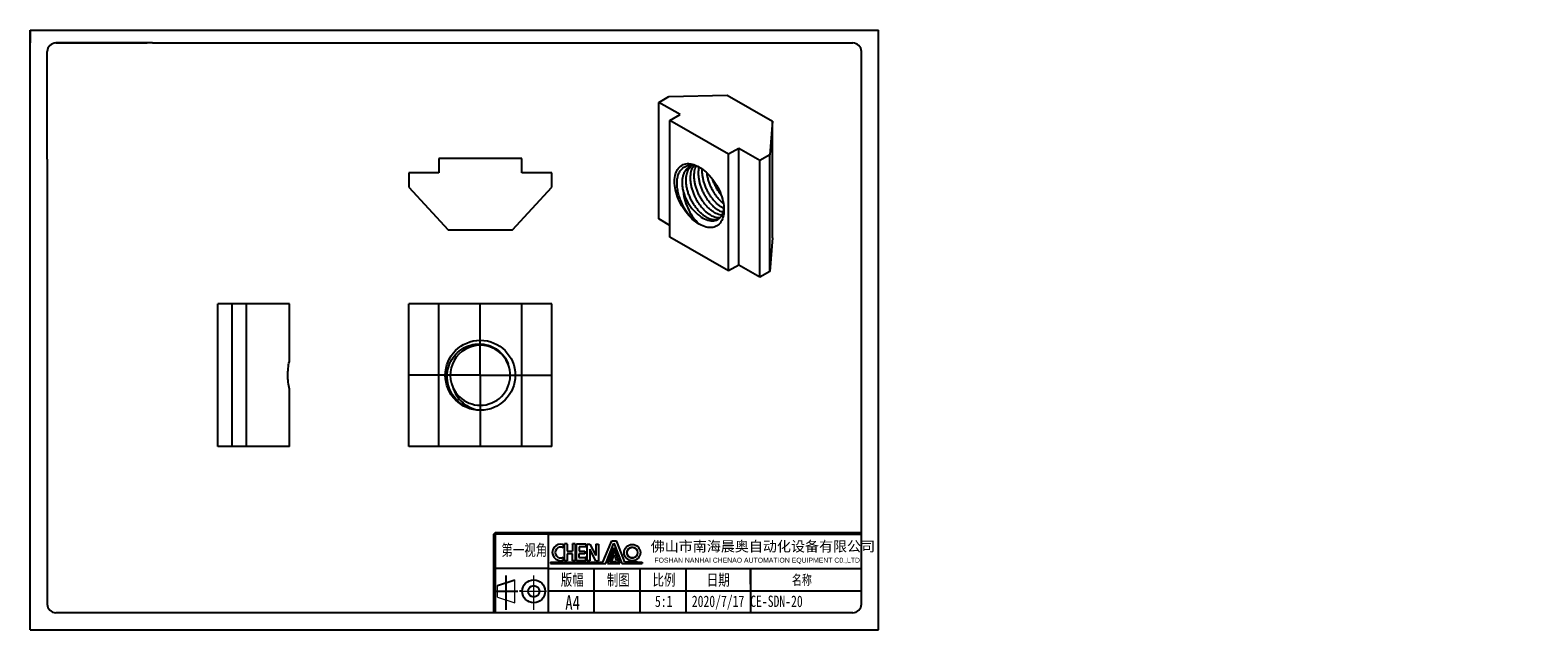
# Model space of a CAD drawing. Header units: millimetres. Extents: x 0 to 106, y 0 to 42.
import ezdxf

# ---------------------------------------------------------------- set-up
doc = ezdxf.new("R2010")
doc.units = ezdxf.units.MM
doc.header["$LTSCALE"] = 0.2
doc.layers.add('SLD-0', color=179, linetype='Continuous')
doc.layers.add('图框', color=7, linetype='Continuous')
doc.styles.add('SLDTEXTSTYLE0', font='HYSWLONGFANGSONG.TTF', dxfattribs={"bigfont": 'bigfont'})
doc.styles.add('SLDTEXTSTYLE1', font='HYSWLONGFANGSONG.TTF')
doc.styles.add('SLDTEXTSTYLE2', font='ARIALUNI.TTF')
doc.styles.add('SLDTEXTSTYLE3', font='3DS REGULAR.TTF', dxfattribs={"bigfont": 'bigfont'})

# ---------------------------------------------------------------- blocks, each defined once
blk = doc.blocks.new('SW_CENTERMARKSYMBOL_0')
at = {"layer": 'SLD-0', "color": 0}
for p, q in [((0, 2.5), (0, 4.95)), ((0, 0), (0, 2.5)), ((-2.5, 0), (-4.95, 0)), ((0, 0), (-2.5, 0)), ((0, 0), (0, -2.5)), ((0, 0), (2.5, 0)), ((2.5, 0), (4.95, 0)), ((0, -2.5), (0, -4.95))]:
    blk.add_line(p, q, dxfattribs=at)

msp = doc.modelspace()

# ---------------------------------------------------------------- linework, layer by layer
at = {"color": 7, "linetype": 'Continuous', "lineweight": 25}
for p, q in [((44.02, 36.94), (44.73, 37.35)), ((44.73, 37.35), (48.8, 37.45)), ((48.8, 37.45), (51.98, 35.62)), ((45.51, 36.09), (44.02, 36.94)), ((44.02, 28.78), (44.02, 36.94)), ((44.8, 35.68), (45.51, 36.09)), ((48.9, 33.31), (44.8, 35.68)), ((44.8, 27.51), (44.8, 35.68)), ((51.98, 35.62), (51.8, 33.27)), ((51.98, 32.33), (51.98, 35.62)), ((28.62, 33.01), (28.62, 32.01)), ((34.42, 33.01), (28.62, 33.01)), ((34.42, 32.01), (34.42, 33.01)), ((49.61, 33.72), (48.9, 33.31)), ((48.9, 25.15), (48.9, 33.31)), ((51.09, 32.86), (49.61, 33.72)), ((49.61, 25.55), (49.61, 33.72)), ((51.8, 33.27), (51.09, 32.86)), ((51.09, 24.7), (51.09, 32.86)), ((51.8, 25.1), (51.8, 33.27)), ((26.52, 32.01), (26.52, 31.01)), ((28.62, 32.01), (26.52, 32.01)), ((36.52, 32.01), (34.42, 32.01)), ((36.52, 31.01), (36.52, 32.01)), ((26.52, 31.01), (29.27, 28.01)), ((33.77, 28.01), (36.52, 31.01)), ((51.98, 27.45), (51.98, 30.74)), ((44.8, 28.33), (44.02, 28.78)), ((29.27, 28.01), (33.77, 28.01)), ((48.9, 25.15), (44.8, 27.51)), ((51.98, 27.45), (51.8, 25.1)), ((49.61, 25.55), (48.9, 25.15)), ((51.09, 24.7), (49.61, 25.55)), ((51.8, 25.1), (51.09, 24.7)), ((13.15, 12.83), (13.15, 22.83)), ((14.15, 22.83), (13.15, 22.83)), ((14.15, 12.83), (14.15, 22.83)), ((15.15, 22.83), (14.15, 22.83)), ((15.15, 12.83), (15.15, 22.83)), ((18.15, 22.83), (15.15, 22.83)), ((18.15, 18.8), (18.15, 22.83)), ((26.52, 12.83), (26.52, 22.83)), ((28.62, 22.83), (26.52, 22.83)), ((28.62, 12.83), (28.62, 22.83)), ((34.42, 22.83), (28.62, 22.83)), ((34.42, 12.83), (34.42, 22.83)), ((36.52, 22.83), (34.42, 22.83)), ((36.52, 12.83), (36.52, 22.83)), ((33.52, 18.44), (33.46, 18.62)), ((18.15, 12.83), (18.15, 16.86)), ((14.15, 12.83), (13.15, 12.83)), ((15.15, 12.83), (14.15, 12.83)), ((18.15, 12.83), (15.15, 12.83)), ((28.62, 12.83), (26.52, 12.83)), ((34.42, 12.83), (28.62, 12.83)), ((36.52, 12.83), (34.42, 12.83))]:
    msp.add_line(p, q, dxfattribs=at)
at = {"color": 7, "linetype": 'Continuous', "lineweight": 25, "flags": 128}
for points in [[(46.85, 28.41), (46.73, 28.49), (46.61, 28.57), (46.48, 28.67), (46.36, 28.77), (46.25, 28.89), (46.13, 29.01), (46.02, 29.13), (45.92, 29.27), (45.81, 29.41), (45.72, 29.55), (45.63, 29.7), (45.54, 29.86), (45.47, 30.01), (45.39, 30.17), (45.33, 30.33), (45.28, 30.49), (45.23, 30.65), (45.19, 30.81), (45.16, 30.96), (45.14, 31.12), (45.12, 31.27), (45.12, 31.41), (45.12, 31.55), (45.14, 31.69), (45.16, 31.81), (45.19, 31.93), (45.23, 32.05), (45.28, 32.15), (45.33, 32.25), (45.39, 32.33), (45.47, 32.41), (45.54, 32.48), (45.63, 32.53), (45.72, 32.58), (45.81, 32.61), (45.92, 32.64), (46.02, 32.65), (46.13, 32.65), (46.25, 32.64), (46.36, 32.61), (46.48, 32.58), (46.61, 32.53), (46.73, 32.48), (46.85, 32.41), (46.98, 32.34), (47.1, 32.25), (47.22, 32.15), (47.34, 32.05), (47.46, 31.94), (47.57, 31.82), (47.68, 31.69), (47.79, 31.55), (47.89, 31.41), (47.99, 31.27), (48.08, 31.12), (48.16, 30.97), (48.24, 30.81), (48.31, 30.65), (48.37, 30.49), (48.43, 30.33), (48.48, 30.17), (48.51, 30.02), (48.55, 29.86), (48.57, 29.71), (48.58, 29.56), (48.58, 29.41), (48.58, 29.27), (48.57, 29.14), (48.55, 29.01), (48.51, 28.89), (48.48, 28.78), (48.43, 28.67), (48.37, 28.58), (48.31, 28.49), (48.24, 28.41), (48.16, 28.35), (48.08, 28.29), (47.99, 28.24), (47.89, 28.21), (47.79, 28.19), (47.68, 28.18), (47.57, 28.18), (47.46, 28.19), (47.34, 28.21), (47.22, 28.24), (47.1, 28.29), (46.98, 28.34), (46.85, 28.41)], [(45.74, 30.66), (45.79, 30.51), (45.84, 30.36), (45.91, 30.21), (45.98, 30.07), (46.06, 29.93), (46.15, 29.79), (46.24, 29.65), (46.34, 29.52), (46.44, 29.4), (46.54, 29.29), (46.65, 29.18), (46.76, 29.08), (46.88, 28.99), (46.99, 28.91), (47.11, 28.84), (47.22, 28.78), (47.34, 28.73), (47.45, 28.69), (47.56, 28.66), (47.67, 28.64), (47.77, 28.64), (47.87, 28.64), (47.97, 28.66), (48.06, 28.69), (48.15, 28.73), (48.22, 28.79), (48.3, 28.85), (48.36, 28.92), (48.42, 29), (48.47, 29.1), (48.51, 29.2), (48.54, 29.31), (48.56, 29.42), (48.58, 29.55), (48.58, 29.56)]]:
    msp.add_lwpolyline(points, dxfattribs=at)
at = {"color": 7, "linetype": 'Continuous', "lineweight": 25}
msp.add_circle((31.52, 17.83), 2.45, dxfattribs=at)
for start, end in [(22.723, 203.4177), (203.4089, 21.5911)]:
    msp.add_arc((31.52, 17.83), 2.1, start, end, dxfattribs=at)
for points, knots in [([(46.85, 28.41), (46.81, 28.44), (46.71, 28.5), (46.58, 28.62), (46.44, 28.74), (46.31, 28.88), (46.18, 29.02), (46.06, 29.17), (45.94, 29.34), (45.83, 29.51), (45.73, 29.69), (45.64, 29.87), (45.56, 30.06), (45.49, 30.24), (45.43, 30.43), (45.38, 30.62), (45.34, 30.8), (45.31, 30.98), (45.3, 31.16), (45.29, 31.32), (45.3, 31.49), (45.32, 31.64), (45.36, 31.79), (45.4, 31.92), (45.46, 32.04), (45.52, 32.15), (45.6, 32.25), (45.69, 32.33), (45.78, 32.41), (45.88, 32.46), (45.99, 32.5), (46.11, 32.53), (46.24, 32.54), (46.36, 32.54), (46.5, 32.52), (46.63, 32.49), (46.77, 32.44), (46.86, 32.4), (46.9, 32.38)], [0, 0, 0, 0, 0.028106, 0.056407, 0.085323, 0.114452, 0.142558, 0.170858, 0.199775, 0.228904, 0.257009, 0.285312, 0.314253, 0.343418, 0.371032, 0.39915, 0.427267, 0.455905, 0.483275, 0.511138, 0.539001, 0.567382, 0.594483, 0.622087, 0.649691, 0.677816, 0.70445, 0.73156, 0.758671, 0.786275, 0.812861, 0.839949, 0.867037, 0.894646, 0.920544, 0.946905, 0.973266, 1, 1, 1, 1]), ([(46.42, 32.53), (46.38, 32.52), (46.29, 32.5), (46.15, 32.44), (46.02, 32.34), (45.9, 32.21), (45.8, 32.05), (45.72, 31.86), (45.67, 31.66), (45.65, 31.44), (45.65, 31.2), (45.67, 30.95), (45.71, 30.77), (45.73, 30.67), (45.74, 30.66)], [0, 0, 0, 0, 0.056683, 0.14867, 0.240657, 0.334252, 0.428673, 0.523094, 0.61669, 0.708677, 0.800664, 0.894259, 0.98868, 1, 1, 1, 1]), ([(48.21, 28.78), (48.18, 28.76), (48.11, 28.73), (47.97, 28.71), (47.81, 28.72), (47.64, 28.76), (47.46, 28.83), (47.27, 28.94), (47.09, 29.07), (46.91, 29.23), (46.74, 29.42), (46.58, 29.63), (46.43, 29.85), (46.29, 30.09), (46.18, 30.34), (46.08, 30.59), (46.01, 30.85), (45.95, 31.11), (45.93, 31.36), (45.93, 31.6), (45.95, 31.82), (46, 32.02), (46.08, 32.21), (46.18, 32.37), (46.25, 32.46), (46.3, 32.5), (46.31, 32.5)], [0, 0, 0, 0, 0.0281042, 0.0722576, 0.1168005, 0.1613434, 0.2054968, 0.2488914, 0.292286, 0.3364394, 0.3809823, 0.4255252, 0.4696786, 0.5130732, 0.5564679, 0.6006213, 0.6451641, 0.689707, 0.7338604, 0.777255, 0.8206497, 0.8648031, 0.9093459, 0.9538888, 0.9980422, 1, 1, 1, 1]), ([(46.46, 32.52), (46.43, 32.47), (46.36, 32.37), (46.29, 32.19), (46.24, 31.98), (46.21, 31.76), (46.21, 31.53), (46.24, 31.28), (46.29, 31.02), (46.37, 30.76), (46.46, 30.5), (46.58, 30.25), (46.71, 30.02), (46.86, 29.79), (47.03, 29.58), (47.2, 29.39), (47.38, 29.23), (47.56, 29.1), (47.74, 29), (47.92, 28.92), (48.09, 28.88), (48.23, 28.87), (48.31, 28.89), (48.34, 28.89)], [0, 0, 0, 0, 0.046612, 0.095976, 0.144908, 0.192999, 0.24109, 0.290022, 0.339386, 0.38875, 0.437682, 0.485773, 0.533864, 0.582796, 0.63216, 0.681523, 0.730455, 0.778546, 0.826637, 0.875569, 0.924933, 0.974297, 1, 1, 1, 1]), ([(48.44, 29.05), (48.42, 29.05), (48.34, 29.05), (48.2, 29.09), (48.02, 29.16), (47.84, 29.26), (47.66, 29.39), (47.48, 29.56), (47.31, 29.74), (47.14, 29.95), (46.99, 30.18), (46.86, 30.41), (46.74, 30.66), (46.65, 30.92), (46.57, 31.18), (46.52, 31.44), (46.49, 31.69), (46.49, 31.92), (46.52, 32.14), (46.56, 32.33), (46.61, 32.44), (46.63, 32.49)], [0, 0, 0, 0, 0.023078, 0.078782, 0.133999, 0.188267, 0.242536, 0.297752, 0.353457, 0.409161, 0.464378, 0.518646, 0.572914, 0.628131, 0.683835, 0.739539, 0.794756, 0.849024, 0.903292, 0.958509, 1, 1, 1, 1]), ([(46.83, 32.41), (46.82, 32.38), (46.8, 32.27), (46.78, 32.09), (46.78, 31.85), (46.81, 31.6), (46.86, 31.34), (46.93, 31.08), (47.03, 30.83), (47.14, 30.58), (47.28, 30.34), (47.43, 30.12), (47.59, 29.91), (47.77, 29.72), (47.94, 29.56), (48.13, 29.43), (48.31, 29.33), (48.44, 29.27), (48.51, 29.25), (48.52, 29.25)], [0, 0, 0, 0, 0.032098, 0.094866, 0.157635, 0.2215, 0.28593, 0.350359, 0.414225, 0.476993, 0.539762, 0.603628, 0.668057, 0.732486, 0.796352, 0.85912, 0.921889, 0.985755, 1, 1, 1, 1]), ([(48.57, 29.5), (48.52, 29.53), (48.4, 29.59), (48.22, 29.72), (48.05, 29.88), (47.87, 30.07), (47.71, 30.28), (47.56, 30.5), (47.42, 30.74), (47.31, 30.99), (47.21, 31.25), (47.14, 31.51), (47.09, 31.76), (47.06, 32.01), (47.06, 32.18), (47.06, 32.26), (47.07, 32.27)], [0, 0, 0, 0, 0.069943, 0.145628, 0.222637, 0.300325, 0.378014, 0.455023, 0.530708, 0.606394, 0.683402, 0.761091, 0.838779, 0.915788, 0.991473, 1, 1, 1, 1]), ([(47.37, 32.02), (47.37, 31.99), (47.38, 31.88), (47.42, 31.67), (47.5, 31.41), (47.59, 31.15), (47.71, 30.91), (47.84, 30.67), (47.99, 30.44), (48.16, 30.23), (48.33, 30.05), (48.46, 29.93), (48.53, 29.88), (48.54, 29.87)], [0, 0, 0, 0, 0.038664, 0.144614, 0.250563, 0.355587, 0.458805, 0.562024, 0.667047, 0.772997, 0.878947, 0.98397, 1, 1, 1, 1]), ([(51.98, 30.74), (51.97, 30.95), (51.97, 31.18), (51.97, 31.58), (51.97, 31.73), (51.98, 32.02), (51.98, 32.17), (51.98, 32.33)], [0, 0, 0, 0, 0.5, 0.5, 0.75, 0.75, 1, 1, 1, 1]), ([(45.74, 30.66), (45.75, 30.45), (45.8, 30.23), (45.93, 29.8), (46.02, 29.6), (46.22, 29.2), (46.33, 29.01), (46.58, 28.68), (46.71, 28.53), (46.85, 28.41)], [0, 0, 0, 0, 0.25, 0.25, 0.5, 0.5, 0.75, 0.75, 1, 1, 1, 1]), ([(48.37, 30.48), (48.34, 30.52), (48.25, 30.63), (48.12, 30.83), (47.99, 31.07), (47.88, 31.31), (47.82, 31.47), (47.79, 31.55)], [0, 0, 0, 0, 0.135174, 0.358509, 0.578007, 0.797504, 1, 1, 1, 1]), ([(31.52, 15.38), (31.31, 15.38), (31.11, 15.42), (30.72, 15.53), (30.53, 15.62), (30.17, 15.83), (30.01, 15.96), (29.72, 16.25), (29.6, 16.41), (29.4, 16.78), (29.32, 16.97), (29.22, 17.36), (29.19, 17.57), (29.2, 17.98), (29.23, 18.19), (29.34, 18.58), (29.42, 18.77), (29.64, 19.12), (29.77, 19.28), (30.07, 19.56), (30.24, 19.68), (30.6, 19.87), (30.8, 19.94), (31.2, 20.02), (31.41, 20.03), (31.82, 20), (32.02, 19.96), (32.41, 19.81), (32.59, 19.71), (32.92, 19.46), (33.06, 19.31), (33.31, 18.98), (33.4, 18.8), (33.47, 18.6)], [0, 0, 0, 0, 0.0625, 0.0625, 0.125, 0.125, 0.1875, 0.1875, 0.25, 0.25, 0.3125, 0.3125, 0.375, 0.375, 0.4375, 0.4375, 0.5, 0.5, 0.5625, 0.5625, 0.625, 0.625, 0.6875, 0.6875, 0.75, 0.75, 0.8125, 0.8125, 0.875, 0.875, 0.9375, 0.9375, 1, 1, 1, 1]), ([(18.15, 16.86), (18.08, 17.17), (18.04, 17.5), (18.04, 17.99), (18.05, 18.15), (18.08, 18.48), (18.11, 18.64), (18.15, 18.8)], [0, 0, 0, 0, 0.5, 0.5, 0.75, 0.75, 1, 1, 1, 1]), ([(29.59, 16.99), (29.65, 16.78), (29.74, 16.58), (29.99, 16.2), (30.14, 16.04), (30.48, 15.75), (30.67, 15.64), (31.08, 15.46), (31.3, 15.4), (31.52, 15.38)], [0, 0, 0, 0, 0.25, 0.25, 0.5, 0.5, 0.75, 0.75, 1, 1, 1, 1])]:
    msp.add_open_spline(points, degree=3, knots=knots, dxfattribs=at)
at = {"layer": 'SLD-0'}
for p, q in [((0, 42), (1.2, 42)), ((0, 42), (0, 41.1)), ((1.2, 32.96), (1.2, 40.5)), ((8.56, 41.1), (1.8, 41.1)), ((1.8, 41.1), (8.2, 41.1)), ((8.56, 41.1), (57.6, 41.1)), ((58.2, 1.8), (58.2, 40.5)), ((1.2, 32.96), (1.2, 1.8)), ((32.46, 6.7), (32.56, 6.8)), ((32.56, 6.8), (32.46, 6.7)), ((32.46, 1.2), (32.46, 6.7)), ((58.2, 6.8), (32.56, 6.8)), ((36.26, 6.7), (32.56, 6.7)), ((32.56, 6.7), (32.56, 1.2)), ((36.26, 6.7), (36.26, 4.3)), ((36.26, 6.7), (36.26, 1.2)), ((36.26, 6.7), (58.2, 6.7)), ((58.2, 6.7), (58.2, 6.8)), ((37.32, 5.97), (37.32, 5.74)), ((37.59, 6.02), (37.42, 6.02)), ((37.42, 6), (37.42, 6.02)), ((37.42, 4.84), (37.42, 6)), ((37.59, 6), (37.59, 6.02)), ((37.59, 6), (37.59, 5.5)), ((37.59, 5.5), (37.97, 5.5)), ((37.59, 5.33), (37.59, 4.84)), ((37.97, 5.33), (37.59, 5.33)), ((38.15, 6.02), (37.97, 6.02)), ((37.97, 6), (37.97, 6.02)), ((37.97, 6), (37.97, 5.5)), ((37.97, 4.84), (37.97, 5.33)), ((38.15, 6), (38.15, 6.02)), ((38.15, 6), (38.15, 4.84)), ((38.25, 4.84), (38.25, 6.02)), ((38.25, 6.02), (38.79, 6.02)), ((38.79, 5.33), (38.42, 5.33)), ((38.42, 5.33), (38.42, 5.06)), ((38.79, 5.81), (38.43, 5.81)), ((38.43, 5.81), (38.43, 5.51)), ((38.43, 5.51), (38.79, 5.51)), ((38.79, 6.02), (38.87, 6.02)), ((38.87, 5.81), (38.79, 5.81)), ((38.79, 5.51), (38.83, 5.51)), ((38.83, 5.33), (38.79, 5.33)), ((38.83, 5.51), (38.83, 5.33)), ((38.87, 6.02), (38.91, 6.02)), ((38.91, 5.81), (38.87, 5.81)), ((38.91, 6.02), (38.91, 5.81)), ((39, 4.84), (39, 6.01)), ((39, 6.01), (39.2, 6.01)), ((39.2, 6.01), (39.61, 5.21)), ((39.2, 5.64), (39.2, 4.84)), ((39.61, 4.84), (39.2, 5.64)), ((39.61, 6.01), (39.8, 6.01)), ((39.61, 6.01), (39.61, 5.21)), ((39.8, 6.01), (39.8, 4.84)), ((40.1, 4.74), (40.67, 6.06)), ((40.31, 4.64), (40.88, 6.06)), ((40.88, 5.75), (40.43, 4.64)), ((40.88, 5.51), (40.58, 4.74)), ((40.67, 6.06), (40.74, 6.23)), ((40.74, 6.23), (40.94, 6.23)), ((40.88, 6.06), (41.42, 4.64)), ((41.29, 4.64), (40.88, 5.75)), ((40.94, 6.23), (41.05, 6.23)), ((41.12, 6.06), (41.05, 6.23)), ((41.63, 4.75), (41.12, 6.06)), ((36.26, 4.3), (32.56, 4.3)), ((36.26, 4.3), (58.2, 4.3)), ((36.26, 4.3), (36.26, 3.2)), ((36.44, 4.74), (40.1, 4.74)), ((36.44, 4.74), (36.44, 4.64)), ((36.44, 4.64), (40.31, 4.64)), ((37.32, 5.09), (37.32, 4.87)), ((37.59, 4.84), (37.42, 4.84)), ((38.15, 4.84), (37.97, 4.84)), ((38.79, 4.84), (38.25, 4.84)), ((38.42, 5.06), (38.79, 5.06)), ((38.79, 5.06), (38.87, 5.06)), ((38.87, 4.84), (38.79, 4.84)), ((38.91, 5.06), (38.87, 5.06)), ((38.87, 4.84), (38.91, 4.84)), ((38.91, 4.84), (38.91, 5.06)), ((39.2, 4.84), (39, 4.84)), ((39.47, 4.3), (39.47, 1.2)), ((39.61, 4.84), (39.8, 4.84)), ((40.43, 4.64), (41.29, 4.64)), ((40.88, 5.26), (40.71, 4.81)), ((41.42, 4.64), (42.53, 4.64)), ((42.47, 4.75), (41.63, 4.75)), ((42.53, 4.75), (42.47, 4.75)), ((42.53, 4.75), (42.85, 4.75)), ((42.53, 4.64), (42.85, 4.64)), ((42.69, 4.3), (42.69, 1.2)), ((42.85, 4.75), (42.85, 4.64)), ((45.9, 4.3), (45.9, 1.2)), ((50.43, 3.2), (50.43, 4.3)), ((50.43, 4.3), (50.43, 1.2)), ((32.73, 3.1), (33.93, 3.5)), ((33.34, 2.6), (33.34, 3.8)), ((32.62, 2.7), (34.15, 2.7)), ((33.34, 1.4), (33.34, 2.6)), ((34.36, 2.7), (34.26, 2.7)), ((58.2, 2.7), (36.26, 2.7)), ((36.52, 2.7), (36.26, 2.7)), ((57.6, 1.2), (1.8, 1.2)), ((32.56, 1.2), (32.46, 1.2))]:
    msp.add_line(p, q, dxfattribs=at)
at = {"layer": 'SLD-0', "color": 179, "linetype": 'Continuous', "lineweight": 18}
for p, q in [((40.88, 5.51), (41.18, 4.74)), ((40.58, 4.74), (41.18, 4.74)), ((40.71, 4.81), (41.04, 4.81)), ((40.88, 5.26), (41.04, 4.81)), ((33.93, 1.9), (33.93, 3.5)), ((35.26, 1.4), (35.26, 3.8)), ((32.73, 2.3), (32.73, 3.1)), ((32.73, 2.3), (33.93, 1.9)), ((34.36, 2.7), (36.16, 2.7))]:
    msp.add_line(p, q, dxfattribs=at)
at = {"layer": 'SLD-0'}
for centre, radius in [((42.16, 5.41), 0.568), ((42.16, 5.41), 0.372), ((35.26, 2.7), 0.8), ((35.26, 2.7), 0.4)]:
    msp.add_circle(centre, radius, dxfattribs=at)
for centre, radius, start, end in [((1.8, 40.5), 0.6, 90, 180), ((57.6, 40.5), 0.6, 0, 90), ((37.14, 5.42), 0.578, 71.9279, 288.0721), ((37.14, 5.42), 0.372, 61.1487, 298.8513), ((42.16, 5.41), 0.372, 61.1487, 298.8513), ((1.8, 1.8), 0.6, 180, 270), ((57.6, 1.8), 0.6, 270, 0)]:
    msp.add_arc(centre, radius, start, end, dxfattribs=at)
at = {"layer": '图框'}
for p, q in [((0, 0), (0, 42)), ((0, 42), (59.4, 42)), ((59.4, 0), (59.4, 42)), ((0, 0), (59.4, 0))]:
    msp.add_line(p, q, dxfattribs=at)

# ---------------------------------------------------------------- block references
at = {"layer": 'SLD-0'}
msp.add_blockref('SW_CENTERMARKSYMBOL_0', (31.52, 17.83), dxfattribs=at)

# ---------------------------------------------------------------- texts
at = {"layer": 'SLD-0', "attachment_point": 1}
for s, insert, char_height, style in [('\\M+191E6\\M+188EA视\\M+18A70', (33, 5.99), 0.8, 'SLDTEXTSTYLE0'), ('\\M+198C5\\M+18E52\\M+18E73\\M+193EC\\M+18A43\\M+19DED\\M+1899C\\M+18EA9动\\M+189BB设备\\M+1974C\\M+18CC0\\M+18CF6\\M+18E69', (43.45, 6.21), 0.72, 'SLDTEXTSTYLE3'), ('FOSHAN NANHAI CHENAO AUTOMATION EQUIPMENT C0.,LTD', (43.71, 5.05), 0.344, 'SLDTEXTSTYLE2'), ('\\M+194C5\\M+1959D', (37.16, 3.9), 0.8, 'SLDTEXTSTYLE0'), ('\\M+190A7图', (40.38, 3.9), 0.8, 'SLDTEXTSTYLE0'), ('\\M+194E4\\M+197E1', (43.58, 3.9), 0.8, 'SLDTEXTSTYLE0'), ('\\M+193FA\\M+18AFA', (47.38, 3.9), 0.8, 'SLDTEXTSTYLE0'), ('\\M+196BC\\M+18FCC', (53.34, 3.85), 0.7, 'SLDTEXTSTYLE0'), ('A4', (37.47, 2.41), 1, 'SLDTEXTSTYLE1'), ('5:1', (43.75, 2.4), 0.8, 'SLDTEXTSTYLE1'), ('2020/7/17', (46.33, 2.4), 0.8, 'SLDTEXTSTYLE1'), ('CE-SDN-20', (50.42, 2.4), 0.8, 'SLDTEXTSTYLE1')]:
    msp.add_mtext(s, dxfattribs=dict(at, insert=insert, char_height=char_height, style=style))

doc.saveas('drawing.dxf')
